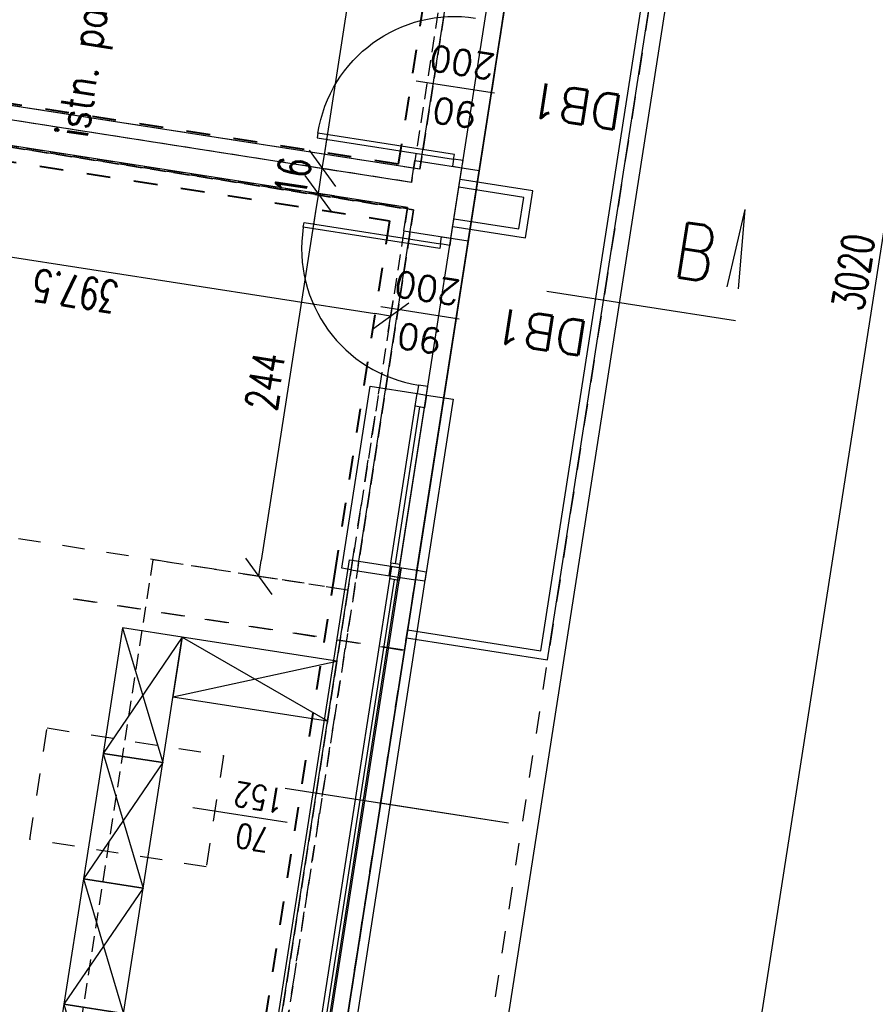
# Model space of a CAD drawing. Extents: x -38969 to 27108, y -24488 to 212598.
# Tile 214 of 256: x -6294 to -5755, y 39047 to 39667. Entities that reach past the tile are written whole.
import ezdxf
from ezdxf import colors
from ezdxf.entities.mleader import LeaderData, LeaderLine
from ezdxf.enums import TextEntityAlignment as Align
from ezdxf.math import Vec2, Vec3

# ---------------------------------------------------------------- set-up
doc = ezdxf.new("R2010")
doc.units = 0
doc.header["$LTSCALE"] = 100
doc.header["$MEASUREMENT"] = 0
for name, pattern in [('0.5_0.5', [1, 0.5, -0.5]), ('0.7_0.7', [1.4, 0.7, -0.7]), ('DASHDOT2', [0.5, 0.25, -0.125, 0, -0.125]), ('DASHED22', [0.15, 0.1, -0.05])]:
    doc.linetypes.add(name, pattern=pattern)
doc.layers.get('0').update_dxf_attribs({"linetype": 'CONTINUOUS'})
doc.layers.get('DEFPOINTS').update_dxf_attribs({"linetype": 'CONTINUOUS'})
for name, color, linetype in [('F_0-MUR istn', 200, 'CONTINUOUS'), ('F_0-MUW', 1, 'CONTINUOUS'), ('F_0-POMOCNICZA', 2, 'CONTINUOUS'), ('F_0-POW', 123, 'DASHED22'), ('F_0-STOLARKA', 6, 'CONTINUOUS'), ('F_0-STOLARKA TXT', 6, 'CONTINUOUS'), ('F_0-TXT', 123, 'CONTINUOUS'), ('F_0-znak przekroju', 3, 'CONTINUOUS'), ('F_1-DIM100', 6, 'CONTINUOUS'), ('F_1-MEBLE', 5, 'CONTINUOUS'), ('F_1-mur', 3, 'CONTINUOUS'), ('F_1-MUR istn', 200, 'CONTINUOUS'), ('F_1-MUW', 1, 'CONTINUOUS'), ('F_1-POMOCNICZA', 2, 'CONTINUOUS'), ('F_1-POW', 2, 'DASHED22'), ('F_1-POW pos', 2, 'DASHED22'), ('F_1-STOLARKA', 6, 'CONTINUOUS'), ('F_1-STOLARKA TXT', 6, 'CONTINUOUS'), ('F_1-sufity TXT', 123, 'CONTINUOUS'), ('F_1-TXT', 123, 'CONTINUOUS'), ('F_1-WYKONCZENIE ŚCIANY', 140, 'CONTINUOUS'), ('F_1-znak przekroju', 3, 'CONTINUOUS'), ('t_1-TXT', 123, 'CONTINUOUS')]:
    doc.layers.add(name, color=color, linetype=linetype)
doc.styles.add('Arial', font='arial.ttf')
doc.styles.add('ROMANS', font='ROMANS.shx', dxfattribs={"width": 0.8})
doc.styles.get("Standard").update_dxf_attribs({"font": 'romans.shx', "width": 0.7})
doc.styles.add('TXT', font='romans.shx')
doc.dimstyles.new('DIM100', dxfattribs={"dimscale": 10, "dimtxt": 2, "dimasz": 1, "dimexe": 0, "dimexo": 0, "dimgap": 0.5, "dimtad": 1, "dimdec": 4, "dimrnd": 0.5, "dimdsep": 46, "dimtxsty": 'Standard', "dimblk1": 'TICK1', "dimblk2": 'TICK1', "dimsah": 1, "dimcen": 0, "dimse1": 1, "dimse2": 1, "dimclrd": 6, "dimclre": 6, "dimclrt": 123, "dimadec": 0, "dimazin": 0, "dimtfac": 1, "dimtdec": 4, "dimtmove": 2, "dimatfit": 3, "dimldrblk": 'TICK1', "dimfxl": 1, "dimtolj": 1, "dimarcsym": 0})

# ---------------------------------------------------------------- blocks, each defined once
blk = doc.blocks.new('TICK1')
at = {"color": 0}
for p, q in [((-1, -1), (1, 1)), ((0, -1), (0, 1)), ((0, 0), (-1, 0))]:
    blk.add_line(p, q, dxfattribs=at)
blk = doc.blocks.new('*D1587')
at = {"layer": 'DEFPOINTS', "color": 0}
for p in [(-6824.08, 39417.83), (-6087.19, 39308.08), (-6907.87, 38880)]:
    blk.add_point(p, dxfattribs=at)
at = {"layer": 'F_1-DIM100', "color": 6, "lineweight": -2, "transparency": 16777216}
blk.add_line((-6181.63, 38766.86), (-6897.99, 38878.46), dxfattribs=at)
at = {"layer": 'F_1-DIM100', "color": 6, "lineweight": -2, "transparency": 16777216, "xscale": 10, "yscale": 10, "zscale": 10}
for p, rotation in [((-6907.87, 38880), 171.1447089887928), ((-6171.75, 38765.32), 351.1447089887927)]:
    blk.add_blockref('TICK1', p, dxfattribs=dict(at, rotation=rotation))
at = {"layer": 'F_1-DIM100', "color": 123, "transparency": 16777216, "insert": (-6542.12, 38807.84), "char_height": 20, "attachment_point": 5, "rotation": 171.14471}
blk.add_mtext('\\A1;745', dxfattribs=at)
blk = doc.blocks.new('DR_SYMB')
blk.add_attdef('SZER', text='', height=9).set_placement((0, 4), align=Align.CENTER)
blk.add_attdef('SYMB1', text='', height=11).set_placement((-29, 0), align=Align.MIDDLE_RIGHT)
blk.add_attdef('SYMB2', text='', height=11).set_placement((29, 0), align=Align.MIDDLE_LEFT)
blk.add_attdef('WYS', text='', height=9).set_placement((0, -4), align=Align.TOP_CENTER)
blk = doc.blocks.new('DR_1190L1')
at = {"color": 7}
blk.add_line((-15, 45), (35, 45), dxfattribs=at)
blk.add_lwpolyline([(4, 0), (4, 3), (91, 3), (91, 0), (4, 0)])
blk.add_arc((4, 3), 87, 0, 90, dxfattribs=at)
blk = doc.blocks.new('*D1669')
at = {"layer": 'DEFPOINTS', "color": 0}
for p in [(-6444.07, 39599.49), (-6049.63, 39549.17), (-6060.29, 39480.74)]:
    blk.add_point(p, dxfattribs=at)
at = {"layer": 'F_1-DIM100', "color": 6, "lineweight": -2, "transparency": 16777216}
blk.add_line((-6443.16, 39540.39), (-6070.17, 39482.28), dxfattribs=at)
at = {"layer": 'F_1-DIM100', "color": 6, "lineweight": -2, "transparency": 16777216, "xscale": 10, "yscale": 10, "zscale": 10}
for p, rotation in [((-6453.04, 39541.93), 171.1447089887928), ((-6060.29, 39480.74), 351.1447089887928)]:
    blk.add_blockref('TICK1', p, dxfattribs=dict(at, rotation=rotation))
at = {"layer": 'F_1-DIM100', "color": 123, "transparency": 16777216, "insert": (-6258.97, 39496.51), "char_height": 20, "attachment_point": 5, "rotation": 171.14471}
blk.add_mtext('\\A1;397.5', dxfattribs=at)
blk = doc.blocks.new('*D1670')
at = {"layer": 'DEFPOINTS', "color": 0}
for p in [(-6049.63, 39549.17), (-6143.4, 39316.84), (-6087.19, 39308.08)]:
    blk.add_point(p, dxfattribs=at)
at = {"layer": 'F_1-DIM100', "color": 6, "lineweight": -2, "transparency": 16777216}
blk.add_line((-6107.38, 39548.05), (-6141.86, 39326.72), dxfattribs=at)
at = {"layer": 'F_1-DIM100', "color": 6, "lineweight": -2, "transparency": 16777216, "xscale": 10, "yscale": 10, "zscale": 10}
for p, rotation in [((-6105.84, 39557.93), 81.1447089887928), ((-6143.4, 39316.84), 261.1447089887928)]:
    blk.add_blockref('TICK1', p, dxfattribs=dict(at, rotation=rotation))
at = {"layer": 'F_1-DIM100', "color": 123, "transparency": 16777216, "insert": (-6139.44, 39439.69), "char_height": 20, "attachment_point": 5, "rotation": 81.14471}
blk.add_mtext('\\A1;244', dxfattribs=at)
blk = doc.blocks.new('*D1671')
at = {"layer": 'DEFPOINTS', "color": 0}
for p in [(-6103.38, 39573.74), (-6047.17, 39564.98), (-6049.63, 39549.17)]:
    blk.add_point(p, dxfattribs=at)
at = {"layer": 'F_1-DIM100', "color": 6, "lineweight": -2, "transparency": 16777216}
for p, q in [((-6101.84, 39583.62), (-6100.3, 39593.5)), ((-6105.84, 39557.93), (-6103.38, 39573.74)), ((-6107.38, 39548.05), (-6108.92, 39538.17))]:
    blk.add_line(p, q, dxfattribs=at)
at = {"layer": 'F_1-DIM100', "color": 6, "lineweight": -2, "transparency": 16777216, "xscale": 10, "yscale": 10, "zscale": 10}
for p, rotation in [((-6103.38, 39573.74), 261.1447089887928), ((-6105.84, 39557.93), 81.1447089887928)]:
    blk.add_blockref('TICK1', p, dxfattribs=dict(at, rotation=rotation))
at = {"layer": 'F_1-DIM100', "color": 123, "transparency": 16777216, "insert": (-6121.9, 39568.53), "char_height": 20, "attachment_point": 5, "rotation": 81.14471}
blk.add_mtext('\\A1;16', dxfattribs=at)
blk = doc.blocks.new('*D1672')
at = {"layer": 'DEFPOINTS', "color": 0}
for p in [(-6065.97, 39813.84), (-6009.76, 39805.09), (-6047.17, 39564.98)]:
    blk.add_point(p, dxfattribs=at)
at = {"layer": 'F_1-DIM100', "color": 6, "lineweight": -2, "transparency": 16777216}
blk.add_line((-6101.84, 39583.62), (-6067.51, 39803.96), dxfattribs=at)
at = {"layer": 'F_1-DIM100', "color": 6, "lineweight": -2, "transparency": 16777216, "xscale": 10, "yscale": 10, "zscale": 10}
for p, rotation in [((-6065.97, 39813.84), 81.1447089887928), ((-6103.38, 39573.74), 261.1447089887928)]:
    blk.add_blockref('TICK1', p, dxfattribs=dict(at, rotation=rotation))
at = {"layer": 'F_1-DIM100', "color": 123, "transparency": 16777216, "insert": (-6099.5, 39696.1), "char_height": 20, "attachment_point": 5, "rotation": 81.14471}
blk.add_mtext('\\A1;243', dxfattribs=at)
blk = doc.blocks.new('*D1740')
at = {"layer": 'DEFPOINTS', "color": 0}
for p in [(-5776.21, 41037.83), (-5521.52, 40998.15), (-6241.1, 38053.82)]:
    blk.add_point(p, dxfattribs=at)
at = {"layer": 'F_1-mur', "color": 6, "lineweight": -2, "transparency": 16777216}
blk.add_line((-5984.88, 38024.03), (-5523.06, 40988.27), dxfattribs=at)
at = {"layer": 'F_1-mur', "color": 6, "lineweight": -2, "transparency": 16777216, "xscale": 10, "yscale": 10, "zscale": 10}
for p, rotation in [((-5521.52, 40998.15), 81.14470898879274), ((-5986.42, 38014.15), 261.1447089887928)]:
    blk.add_blockref('TICK1', p, dxfattribs=dict(at, rotation=rotation))
at = {"layer": 'F_1-mur', "color": 123, "transparency": 16777216, "insert": (-5768.79, 39508.46), "char_height": 20, "attachment_point": 5, "rotation": 81.14471}
blk.add_mtext('\\A1;3020', dxfattribs=at)
blk = doc.blocks.new('OWYS_R6')
at = {"color": 6}
for p, q in [((0, 4.131), (0, -4.16)), ((-4.16, 0), (15.698, 0))]:
    blk.add_line(p, q, dxfattribs=at)
blk.add_circle((0, 0), 2.4, dxfattribs=at)
at = {"style": 'TXT'}
blk.add_attdef('%%P0.00', text='', height=2, dxfattribs=at).set_placement((2.8, 0.4), align=Align.BOTTOM_LEFT)

msp = doc.modelspace()

# ---------------------------------------------------------------- linework, layer by layer
at = {"layer": 'F_0-MUR istn'}
for p, q in [((-6043.75425, 39320.5434), (-5973.86576, 39769.13185)), ((-6041.82837, 39573.25923), (-6010.42473, 39774.82761)), ((-6041.82837, 39573.25923), (-6400.50152, 39629.13924)), ((-6045.8308, 39547.56914), (-6404.50394, 39603.44915)), ((-6080.31323, 39326.23916), (-6045.8308, 39547.56914)), ((-6080.31323, 39326.23916), (-6043.75425, 39320.5434))]:
    msp.add_line(p, q, dxfattribs=at)
at = {"layer": 'F_0-MUW', "linetype": 'Continuous'}
for p, q in [((-5662.00558, 41121.24103), (-6157.6905, 37939.6225)), ((-6054.62314, 39322.23673), (-5984.73464, 39770.82519))]:
    msp.add_line(p, q, dxfattribs=at)
at = {"layer": 'F_0-POMOCNICZA', "linetype": '0.7_0.7', "ltscale": 0.2}
msp.add_line((-5673.42578, 41112.89962), (-6146.4816, 38076.52889), dxfattribs=at)
at = {"layer": 'F_0-POMOCNICZA', "linetype": '0.7_0.7', "ltscale": 0.15}
for points in [[(-6126.03323, 39032.77931), (-6080.31323, 39326.23916)], [(-6089.47426, 39027.08356), (-6043.75425, 39320.5434)]]:
    msp.add_lwpolyline(points, dxfattribs=at)
at = {"layer": 'F_0-POW'}
msp.add_lwpolyline([(-8359.54872, 38383.87058), (-8182.67234, 39519.17483), (-7195.58013, 39365.38935), (-7083.66617, 40083.72372), (-8071.74646, 40237.66314), (-7895.63977, 41368.02699), (-5776.20755, 41037.82694), (-6235.40883, 38090.38344), (-6241.10459, 38053.82447)], close=True, dxfattribs=at)
at = {"layer": 'F_0-POW', "color": 1}
for points in [[(-6812.97882, 40216.63858), (-6782.8067, 40410.30231), (-5932.06957, 40277.76048), (-6041.82837, 39573.25923), (-6400.50152, 39629.13924), (-6399.42394, 39636.0558), (-6565.42143, 39661.91762), (-6486.91233, 40165.83857)], [(-7006.63461, 38973.63357), (-6976.1546, 39169.27347), (-6649.10003, 39118.31952), (-6570.74486, 39621.25239), (-6405.73546, 39595.54451), (-6404.50394, 39603.44915), (-6045.8308, 39547.56914), (-6155.89748, 38841.09174)]]:
    msp.add_lwpolyline(points, close=True, dxfattribs=at)
at = {"layer": 'F_0-STOLARKA'}
for p, q in [((-6104.05203, 39037.45123), (-6059.56354, 39323.00643)), ((-6098.12355, 39036.52759), (-6053.63506, 39322.0828)), ((-6101.08779, 39036.98941), (-6057.83081, 39314.63997))]:
    msp.add_line(p, q, dxfattribs=at)
for points in [[(-6126.03323, 39032.77931), (-6131.96171, 39033.70295), (-6086.24171, 39327.1628), (-6080.31323, 39326.23916)], [(-6043.75425, 39320.5434), (-6037.82577, 39319.61976), (-6083.54578, 39026.15992), (-6089.47426, 39027.08356)]]:
    msp.add_lwpolyline(points, dxfattribs=at)
msp.add_lwpolyline([(-6059.56354, 39323.00643), (-6053.63506, 39322.0828), (-6054.86657, 39314.17815), (-6060.79505, 39315.10179)], close=True, dxfattribs=at)
at = {"layer": 'F_0-STOLARKA TXT', "ltscale": 0.6}
for q in [(-6126.65684, 39183.1679), (-6066.61426, 39173.81348)]:
    msp.add_line((-5985.94448, 39161.24541), q, dxfattribs=at)
at = {"layer": 'F_0-znak przekroju', "color": 3, "linetype": 'DASHDOT2', "ltscale": 2}
for q in [(-5852.93735, 39479.39646), (-5852.93735, 39479.39646), (-5843.05655, 39477.85706), (-5843.05655, 39477.85706)]:
    msp.add_line((-5837.22119, 39547.79238), q, dxfattribs=at)
at = {"layer": 'F_0-znak przekroju', "color": 3, "linetype": 'DASHDOT2', "ltscale": 70}
msp.add_lwpolyline([(-5961.86632, 39496.36721), (-5961.86632, 39496.36721), (-5961.86632, 39496.36721), (-5843.05655, 39477.85706)], dxfattribs=at)
at = {"layer": 'F_1-MEBLE', "ltscale": 0.6}
for p, q in [((-6229.16685, 39284.27235), (-6203.93495, 39199.37623)), ((-6191.6198, 39278.42265), (-6241.482, 39205.22593)), ((-6191.6198, 39278.42265), (-6100.02602, 39225.69425)), ((-6197.46949, 39240.8756), (-6094.17632, 39263.2413)), ((-6241.482, 39205.22593), (-6216.2501, 39120.32981)), ((-6203.93495, 39199.37623), (-6253.79715, 39126.1795)), ((-6253.79715, 39126.1795), (-6228.56526, 39041.28338)), ((-6216.2501, 39120.32981), (-6266.11231, 39047.13308)), ((-6266.11231, 39047.13308), (-6240.88041, 38962.23696))]:
    msp.add_line(p, q, dxfattribs=at)
for points in [[(-6229.16685, 39284.27235), (-6241.482, 39205.22593), (-6203.93495, 39199.37623), (-6191.6198, 39278.42265)], [(-6197.46949, 39240.8756), (-6100.02602, 39225.69425), (-6094.17632, 39263.2413), (-6191.6198, 39278.42265)], [(-6241.482, 39205.22593), (-6253.79715, 39126.1795), (-6216.2501, 39120.32981), (-6203.93495, 39199.37623)], [(-6253.79715, 39126.1795), (-6266.11231, 39047.13308), (-6228.56526, 39041.28338), (-6216.2501, 39120.32981)], [(-6266.11231, 39047.13308), (-6278.42746, 38968.08666), (-6240.88041, 38962.23696), (-6228.56526, 39041.28338)]]:
    msp.add_lwpolyline(points, close=True, dxfattribs=at)
at = {"layer": 'F_1-mur'}
for points in [[(-6021.14132, 39537.1442), (-5975.27329, 39529.99812), (-5970.65511, 39559.64053), (-6016.52313, 39566.78661)], [(-6020.37162, 39542.0846), (-5979.444, 39535.70822), (-5976.36521, 39555.46983), (-6017.29283, 39561.8462)]]:
    msp.add_lwpolyline(points, dxfattribs=at)
at = {"layer": 'F_1-MUR istn'}
for p, q in [((-6047.16615, 39564.98227), (-6346.55447, 39611.62591)), ((-6049.62918, 39549.17298), (-6349.01751, 39595.81662)), ((-6047.16615, 39564.98227), (-6045.011, 39578.81539)), ((-6045.011, 39578.81539), (-6004.4997, 39572.50387)), ((-6011.42698, 39528.04026), (-6004.4997, 39572.50387)), ((-6051.93827, 39534.35178), (-6049.62918, 39549.17298)), ((-6051.93827, 39534.35178), (-6011.42698, 39528.04026)), ((-6275.30436, 38100.64728), (-6085.18918, 39320.92644)), ((-6085.18918, 39320.92644), (-6044.67789, 39314.61492)), ((-6085.18918, 39320.92644), (-6044.67789, 39314.61492)), ((-6241.10459, 38053.82447), (-6044.67789, 39314.61492))]:
    msp.add_line(p, q, dxfattribs=at)
at = {"layer": 'F_1-MUW', "linetype": 'Continuous'}
for p, q in [((-6022.29586, 39529.7336), (-6015.36859, 39574.19721)), ((-6250.28013, 38066.38669), (-6055.54677, 39316.30825))]:
    msp.add_line(p, q, dxfattribs=at)
at = {"layer": 'F_1-MUW'}
for points in [[(-6050.37365, 39278.05595), (-5961.44642, 39264.2014), (-5876.62581, 39808.63364), (-5965.55303, 39822.48819)], [(-6049.60395, 39282.99635), (-5965.61713, 39269.9115), (-5882.3359, 39804.46294), (-5966.32273, 39817.54779)]]:
    msp.add_lwpolyline(points, dxfattribs=at)
at = {"layer": 'F_1-POMOCNICZA', "linetype": '0.7_0.7', "ltscale": 0.2}
for p, q in [((-5673.42578, 41112.89962), (-6146.4816, 38076.52889)), ((-6087.1904, 39308.08139), (-6348.04359, 39348.7214)), ((-6260.272, 39302.66086), (-6051.60516, 39270.15131))]:
    msp.add_line(p, q, dxfattribs=at)
for points in [[(-7970.71245, 41470.80876), (-5673.42578, 41112.89962), (-6146.4816, 38076.52889), (-6166.03191, 37951.0427), (-8462.3305, 38308.7979), (-8257.74501, 39621.9566), (-7270.65281, 39468.17113), (-7186.44795, 40008.65104), (-7663.69072, 40083.00378)], [(-6172.98835, 39862.90239), (-5964.32152, 39830.39283), (-6051.60516, 39270.15131), (-6260.272, 39302.66086)], [(-5990.0294, 39665.38342), (-5971.24879, 39785.92922)], [(-6085.18918, 39320.92644), (-6067.33221, 39435.54375)], [(-6044.67789, 39314.61492), (-6026.82092, 39429.23223)]]:
    msp.add_lwpolyline(points, dxfattribs=at)
at = {"layer": 'F_1-POMOCNICZA'}
msp.add_lwpolyline([(-7972.45554, 40874.97492), (-7895.63977, 41368.02699), (-5776.20755, 41037.82694), (-6235.40883, 38090.38344), (-6241.10459, 38053.82447), (-8359.54872, 38383.87058), (-8182.67234, 39519.17483), (-7195.58013, 39365.38935), (-7083.66617, 40083.72372), (-8071.74646, 40237.66314), (-7995.23857, 40728.73904)], dxfattribs=at)
at = {"layer": 'F_1-POMOCNICZA', "linetype": '0.7_0.7', "ltscale": 0.2}
msp.add_lwpolyline([(-6287.61475, 39151.06299), (-6276.68505, 39221.21669), (-6165.61533, 39203.91242), (-6176.54503, 39133.75872)], close=True, dxfattribs=at)
at = {"layer": 'F_1-POW'}
msp.add_lwpolyline([(-8359.54872, 38383.87058), (-8182.67234, 39519.17483), (-7195.58013, 39365.38935), (-7083.66617, 40083.72372), (-8071.74646, 40237.66314), (-7895.63977, 41368.02699), (-5776.20755, 41037.82694), (-6235.40883, 38090.38344), (-6241.10459, 38053.82447)], close=True, dxfattribs=at)
at = {"layer": 'F_1-POW', "color": 1}
for points in [[(-6578.21001, 40995.38965), (-6399.54524, 40967.55431), (-6423.71856, 40811.81036), (-6388.14767, 40806.26854), (-6363.88547, 40961.99864), (-5965.08761, 40899.86734), (-6132.66741, 39824.23449), (-6009.75887, 39805.08578), (-6047.16615, 39564.98227), (-6346.55447, 39611.62591), (-6344.39932, 39625.45903), (-6437.7559, 39640.00366), (-6385.10862, 39977.92712), (-6728.6613, 40031.45141)], [(-6210.09893, 39327.23011), (-6379.06418, 38242.70453), (-6775.88588, 38304.52795), (-6755.93398, 38432.5918), (-6795.45719, 38438.74938), (-6807.87977, 38359.01347), (-6984.74614, 38386.56863), (-6840.08961, 39315.0655), (-6496.7147, 39261.56891), (-6444.06742, 39599.49237), (-6350.71084, 39584.94774), (-6349.01751, 39595.81662), (-6049.62918, 39549.17298), (-6087.1904, 39308.08139)]]:
    msp.add_lwpolyline(points, close=True, dxfattribs=at)
at = {"layer": 'F_1-POW pos'}
for points in [[(-6559.21523, 41117.3101), (-6380.55046, 41089.47476), (-6423.71856, 40811.81036), (-6388.14767, 40806.26854), (-6344.90343, 41083.83731), (-5823.17156, 41002.72087), (-6009.73339, 39805.24935), (-6009.75887, 39805.08578), (-6047.16615, 39564.98227), (-6346.55447, 39611.62591), (-6344.39932, 39625.45903), (-6437.7559, 39640.00366), (-6385.10862, 39977.92712), (-6728.6613, 40031.45141)], [(-6087.1904, 39308.08139), (-6275.30436, 38100.64728), (-6795.03459, 38181.61941), (-6755.93398, 38432.5918), (-6795.45719, 38438.74938), (-6827.32265, 38234.21676), (-7004.18902, 38261.77192), (-6840.08961, 39315.0655), (-6496.7147, 39261.56891), (-6444.06742, 39599.49237), (-6350.71084, 39584.94774), (-6349.01751, 39595.81662), (-6049.62918, 39549.17298), (-6087.1904, 39308.08139)]]:
    msp.add_lwpolyline(points, close=True, dxfattribs=at)
at = {"layer": 'F_1-STOLARKA'}
for p, q in [((-6060.24374, 39325.13653), (-6043.61828, 39431.8492)), ((-6054.31526, 39324.2129), (-6037.6898, 39430.92557)), ((-6057.2795, 39324.67471), (-6041.88556, 39423.48274))]:
    msp.add_line(p, q, dxfattribs=at)
for points in [[(-6015.36859, 39574.19721), (-6014.67586, 39578.64357), (-6020.60434, 39579.56721), (-6021.29707, 39575.12084)], [(-6022.29586, 39529.7336), (-6022.98859, 39525.28723), (-6028.91707, 39526.21087), (-6028.22434, 39530.65723)], [(-6037.6898, 39430.92557), (-6036.84314, 39436.36001), (-6042.77162, 39437.28364), (-6043.61828, 39431.8492)], [(-6043.61828, 39431.8492), (-6037.6898, 39430.92557), (-6038.92132, 39423.02092), (-6044.8498, 39423.94456)], [(-6061.47526, 39317.23189), (-6055.54677, 39316.30825), (-6054.31526, 39324.2129), (-6060.24374, 39325.13653)]]:
    msp.add_lwpolyline(points, close=True, dxfattribs=at)
for points in [[(-6085.18918, 39320.92644), (-6091.11766, 39321.85007), (-6073.26069, 39436.46739), (-6043.61828, 39431.8492)], [(-6037.6898, 39430.92557), (-6020.89244, 39428.3086), (-6038.74941, 39313.69128), (-6044.67789, 39314.61492)]]:
    msp.add_lwpolyline(points, dxfattribs=at)
at = {"layer": 'F_1-STOLARKA TXT', "ltscale": 0.6}
msp.add_line((-6125.56287, 39161.74413), (-6184.93887, 39170.9947), dxfattribs=at)
at = {"layer": 'F_1-WYKONCZENIE ŚCIANY', "color": 200, "linetype": '0.5_0.5', "lineweight": 40, "ltscale": 0.3, "true_color": 0xba03fc}
for points in [[(-6551.06638, 41104.67193), (-6392.15484, 41079.91408), (-6435.13312, 40803.46807), (-6379.80626, 40794.84834), (-6337.11011, 41068.89915), (-5835.16532, 40990.69792), (-6021.17907, 39796.74437), (-6021.17907, 39796.74437), (-6055.50756, 39576.40246), (-6335.13428, 39619.96732), (-6332.97913, 39633.80044), (-6426.3357, 39648.34507), (-6373.68842, 39986.26853), (-6717.23836, 40039.79239)], [(-6095.5318, 39319.50159), (-6283.42888, 38113.45961), (-6783.39751, 38191.35296), (-6744.51378, 38440.93321), (-6803.7986, 38450.16958), (-6835.41753, 38247.21933), (-6992.5223, 38271.69569), (-6831.7482, 39303.64531), (-6488.37329, 39250.14871), (-6435.72601, 39588.07217), (-6342.36943, 39573.52754), (-6340.6761, 39584.39643), (-6061.04938, 39540.83157), (-6095.5318, 39319.50159)]]:
    msp.add_lwpolyline(points, close=True, dxfattribs=at)
at = {"layer": 'F_1-znak przekroju', "color": 3, "linetype": 'DASHDOT2', "ltscale": 2}
for q in [(-5852.93735, 39479.39646), (-5852.93735, 39479.39646), (-5843.05655, 39477.85706), (-5843.05655, 39477.85706)]:
    msp.add_line((-5837.22119, 39547.79238), q, dxfattribs=at)
at = {"layer": 'F_1-znak przekroju', "color": 3, "linetype": 'DASHDOT2', "ltscale": 70}
msp.add_lwpolyline([(-5961.86632, 39496.36721), (-5961.86632, 39496.36721), (-5961.86632, 39496.36721), (-5843.05655, 39477.85706)], dxfattribs=at)

# ---------------------------------------------------------------- block references
at = {"layer": 'F_0-TXT', "xscale": 10.12499999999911, "yscale": 10.12499999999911, "zscale": 10.12499999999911, "rotation": 81.1976891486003}
msp.add_blockref('OWYS_R6', (-6340.50869, 39709.6389), dxfattribs=at).add_auto_attribs({'%%P0.00': '%%p0.00=278,12m n.p.m.'})
at = {"layer": 'F_1-STOLARKA', "xscale": -1, "rotation": 351.1447089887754}
msp.add_blockref('DR_1190L1', (-6016.65202, 39578.95145), dxfattribs=at)
at = {"layer": 'F_1-STOLARKA', "rotation": 171.1447089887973}
msp.add_blockref('DR_1190L1', (-6024.96475, 39525.59511), dxfattribs=at)
at = {"layer": 'F_1-TXT'}
ref = msp.add_blockref('DR_SYMB', (-6017.62939, 39624.64658), dxfattribs=dict(at, xscale=-1.999999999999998, yscale=1.999999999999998, zscale=1.999999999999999, rotation=171.144708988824))
ref.add_attrib('SZER', '90', dxfattribs={"layer": '0', "height": 16, "rotation": 171.14470899}).set_placement((-6018.8609, 39616.74193), align=Align.CENTER)
ref.add_attrib('WYS', '200', dxfattribs={"layer": '0', "height": 16, "rotation": 171.14470899}).set_placement((-6016.39787, 39632.55122), align=Align.TOP_CENTER)
ref.add_attrib('SYMB2', 'DB1', dxfattribs={"layer": '0', "height": 22, "rotation": 171.14470899}).set_placement((-5914.63371, 39608.60021), align=Align.MIDDLE_LEFT)
ref = msp.add_blockref('DR_SYMB', (-6039.79666, 39482.36301), dxfattribs=dict(at, xscale=-1.999999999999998, yscale=1.999999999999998, zscale=1.999999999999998, rotation=171.1447089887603))
ref.add_attrib('SZER', '90', dxfattribs={"layer": '0', "height": 16, "rotation": 171.14470899}).set_placement((-6041.02818, 39474.45837), align=Align.CENTER)
ref.add_attrib('WYS', '200', dxfattribs={"layer": '0', "height": 16, "rotation": 171.14470899}).set_placement((-6038.56515, 39490.26766), align=Align.TOP_CENTER)
ref.add_attrib('SYMB2', 'DB1', dxfattribs={"layer": '0', "height": 22, "rotation": 171.14470899}).set_placement((-5936.80098, 39466.31665), align=Align.MIDDLE_LEFT)

# ---------------------------------------------------------------- texts
at = {"layer": 'F_0-znak przekroju', "style": 'ROMANS', "width": 0.8}
msp.add_text('B', height=35, rotation=351.14470899, dxfattribs=at).set_placement((-5883.40548, 39505.73172))
at = {"layer": 'F_1-sufity TXT', "color": 4, "insert": (-6239.9715, 39708.29782), "char_height": 20, "width": 242.1062337, "attachment_point": 5, "rotation": 81.14470899, "style": 'ROMANS'}
msp.add_mtext('{\\C256; istn. panele podłogowe}', dxfattribs=at)
at = {"layer": 'F_1-TXT', "insert": (-6145.36092, 39164.8286), "char_height": 15.36, "width": 57.9988426, "attachment_point": 5, "rotation": 171.14470899, "style": 'ROMANS'}
msp.add_mtext('70\\P152', dxfattribs=at)
at = {"layer": 'F_1-znak przekroju', "style": 'ROMANS', "width": 0.8}
msp.add_text('B', height=35, rotation=351.14470899, dxfattribs=at).set_placement((-5883.40548, 39505.73172))

# ---------------------------------------------------------------- dimensions: what is measured, and where the dimension line sits
at = {"layer": 'F_1-DIM100'}
for base, p1, p2, angle, picture, middle in [((-6065.97278, 39813.84371), (-6047.16615, 39564.98227), (-6009.75887, 39805.08578), 81.14470899, '*D1672', (-6099.49763, 39696.10104)), ((-6060.29115, 39480.73774), (-6444.06742, 39599.49237), (-6049.62918, 39549.17298), 171.14470899, '*D1669', (-6258.97269, 39496.51067)), ((-6103.38006, 39573.7402), (-6049.62918, 39549.17298), (-6047.16615, 39564.98227), 81.14470899, '*D1671', (-6121.90298, 39568.52949)), ((-6143.40431, 39316.83932), (-6049.62918, 39549.17298), (-6087.1904, 39308.08139), 81.14470899, '*D1670', (-6139.4449, 39439.69421)), ((-6907.87069, 38880.00372), (-6087.1904, 39308.08139), (-6824.07991, 39417.82585), 171.14470899, '*D1587', (-6542.11988, 38807.84009))]:
    dim = msp.add_linear_dim(base=base, p1=p1, p2=p2, angle=angle, dimstyle='DIM100', dxfattribs=at)
    dim.commit()
    dim.dimension.update_dxf_attribs({"geometry": picture, "text_midpoint": middle})
at = {"layer": 'F_1-mur'}
dim = msp.add_linear_dim(base=(-5521.52368, 40998.1481), p1=(-6241.10459, 38053.82447), p2=(-5776.20755, 41037.82694), angle=81.14470899, dimstyle='DIM100', dxfattribs=at)
dim.commit()
dim.dimension.update_dxf_attribs({"geometry": '*D1740', "text_midpoint": (-5768.7934, 39508.45595)})

# ---------------------------------------------------------------- leaders
at = {"layer": 'F_1-TXT'}
ml = msp.add_multileader_mtext('Standard', dxfattribs=at)
ml.set_content('leżaki', color=256, style='ROMANS')
ml.set_leader_properties()
ml.build(insert=Vec2(0, 0))
ml.multileader.update_dxf_attribs({"arrow_head_size": 6})
ctx = ml.context
ctx.base_point, ctx.char_height, ctx.arrow_head_size, ctx.landing_gap_size, ctx.plane_origin, ctx.plane_x_axis, ctx.plane_y_axis = Vec3(-6552.46478, 40900.4757), 20, 6, 3, Vec3(-6405.66458, 41058.91488), Vec3(0.153939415, 0.988080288), Vec3(-0.988080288, 0.153939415)
ctx.text_align_type = 2
notes = []
notes.append((ctx, [(0, (0, 0, 0), (0, 0), (1, 0), 1, [])]))
ctx.mtext.insert, ctx.mtext.text_direction, ctx.mtext.rotation, ctx.mtext.alignment, ctx.mtext.flow_direction = Vec3(-6552.30166, 40940.49908), Vec3(0.153939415, 0.988080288), 1.416242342, 3, 5
ml = msp.add_multileader_mtext('Standard', dxfattribs=at)
ml.set_content('pościel', color=256, style='ROMANS')
ml.set_leader_properties()
ml.build(insert=Vec2(0, 0))
ml.multileader.update_dxf_attribs({"arrow_head_size": 6})
ctx = ml.context
ctx.base_point, ctx.char_height, ctx.arrow_head_size, ctx.landing_gap_size, ctx.plane_origin, ctx.plane_x_axis, ctx.plane_y_axis = Vec3(-6447.06061, 40837.73013), 20, 6, 3, Vec3(-6358.92274, 41041.19727), Vec3(0.153939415, 0.988080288), Vec3(-0.988080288, 0.153939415)
ctx.text_align_type = 2
notes.append((ctx, [(0, (0, 0, 0), (0, 0), (1, 0), 1, [])]))
ctx.mtext.insert, ctx.mtext.text_direction, ctx.mtext.rotation, ctx.mtext.alignment, ctx.mtext.flow_direction = Vec3(-6448.16176, 40917.27638), Vec3(0.153939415, 0.988080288), 1.416242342, 3, 5
ml = msp.add_multileader_mtext('Standard', dxfattribs=at)
ml.set_content('stanowisko \\Pdo przewijania', color=256, style='ROMANS')
ml.set_leader_properties()
ml.build(insert=Vec2(0, 0))
ml.multileader.update_dxf_attribs({"arrow_head_size": 6})
ctx = ml.context
ctx.base_point, ctx.char_height, ctx.arrow_head_size, ctx.landing_gap_size, ctx.plane_origin, ctx.plane_x_axis, ctx.plane_y_axis = Vec3(-6655.57592, 40214.04932), 20, 6, 3, Vec3(-6650.86512, 40107.14287), Vec3(0.153939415, 0.988080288), Vec3(-0.988080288, 0.153939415)
notes.append((ctx, [(0, (0, 0, 0), (0, 0), (1, 0), 1, [])]))
ctx.mtext.insert, ctx.mtext.text_direction, ctx.mtext.rotation, ctx.mtext.flow_direction = Vec3(-6663.01875, 40218.24508), Vec3(0.153939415, 0.988080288), 1.416242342, 5
ml = msp.add_multileader_mtext('Standard', dxfattribs=at)
ml.set_content('osłona grzejnika', color=256, style='ROMANS')
ml.set_leader_properties()
ml.build(insert=Vec2(0, 0))
ml.multileader.update_dxf_attribs({"arrow_head_size": 6})
ctx = ml.context
ctx.base_point, ctx.char_height, ctx.arrow_head_size, ctx.landing_gap_size, ctx.plane_origin, ctx.plane_x_axis, ctx.plane_y_axis = Vec3(-7079.71774, 39611.92072), 20, 6, 3, Vec3(-7096.3814, 39742.18144), Vec3(0.153939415, 0.988080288), Vec3(-0.988080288, 0.153939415)
ctx.text_align_type = 2
notes.append((ctx, [(0, (0, 0, 0), (0, 0), (1, 0), 1, [])]))
ctx.mtext.insert, ctx.mtext.text_direction, ctx.mtext.rotation, ctx.mtext.alignment, ctx.mtext.flow_direction = Vec3(-7062.17024, 39811.16584), Vec3(0.153939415, 0.988080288), 1.416242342, 3, 5
ml = msp.add_multileader_mtext('Standard', dxfattribs=at)
ml.set_content('skł. porządkowy', color=256, style='ROMANS')
ml.set_leader_properties()
ml.build(insert=Vec2(0, 0))
ml.multileader.update_dxf_attribs({"arrow_head_size": 6})
ctx = ml.context
ctx.base_point, ctx.char_height, ctx.arrow_head_size, ctx.landing_gap_size, ctx.plane_origin, ctx.plane_x_axis, ctx.plane_y_axis = Vec3(-8102.11473, 39084.89628), 20, 6, 3, Vec3(-7776.5826, 39225.78801), Vec3(0.153939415, 0.988080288), Vec3(-0.988080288, 0.153939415)
notes.append((ctx, [(0, (0, 0, 0), (0, 0), (1, 0), 1, [])]))
ctx.mtext.insert, ctx.mtext.text_direction, ctx.mtext.rotation, ctx.mtext.flow_direction = Vec3(-8114.82732, 39089.91305), Vec3(0.153939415, 0.988080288), 1.416242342, 5
ml = msp.add_multileader_mtext('Standard', dxfattribs=at)
ml.set_content('stanowisko \\Pdo przewijania', color=256, style='ROMANS')
ml.set_leader_properties()
ml.build(insert=Vec2(0, 0))
ml.multileader.update_dxf_attribs({"arrow_head_size": 6})
ctx = ml.context
ctx.base_point, ctx.char_height, ctx.arrow_head_size, ctx.landing_gap_size, ctx.plane_origin, ctx.plane_x_axis, ctx.plane_y_axis = Vec3(-6830.64588, 39087.03105), 20, 6, 3, Vec3(-6807.60038, 39099.94046), Vec3(0.153939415, 0.988080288), Vec3(-0.988080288, 0.153939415)
notes.append((ctx, [(0, (0, 0, 0), (0, 0), (1, 0), 1, [])]))
ctx.mtext.insert, ctx.mtext.text_direction, ctx.mtext.rotation, ctx.mtext.flow_direction = Vec3(-6843.35847, 39092.04782), Vec3(0.153939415, 0.988080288), 1.416242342, 5
at = {"layer": 't_1-TXT', "ltscale": 0.6}
ml = msp.add_multileader_mtext('Standard', dxfattribs=at)
ml.set_content('ppp=297,30', color=256)
ml.set_leader_properties()
ml.build(insert=Vec2(0, 0))
ml.multileader.update_dxf_attribs({"dogleg_length": 0.36, "arrow_head_size": 0.09})
ctx = ml.context
ctx.base_point, ctx.char_height, ctx.arrow_head_size, ctx.landing_gap_size, ctx.plane_origin, ctx.plane_x_axis, ctx.plane_y_axis = Vec3(-32072.77193, 59913.30266), 100, 0.09, 0.045, Vec3(-30900.37988, 64272.54371), Vec3(0.081927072, 0.996638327), Vec3(-0.996638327, 0.081927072)
notes.append((ctx, [(0, (0, 0, 0), (0, 0), (1, 0), 1, [])]))
ctx.mtext.insert, ctx.mtext.text_direction, ctx.mtext.rotation, ctx.mtext.flow_direction = Vec3(-32139.2108, 59918.80931), Vec3(0.081927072, 0.996638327), 1.488777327, 5
ml = msp.add_multileader_mtext('Standard', dxfattribs=at)
ml.set_content('1kond.', color=256)
ml.set_leader_properties()
ml.build(insert=Vec2(0, 0))
ml.multileader.update_dxf_attribs({"dogleg_length": 0.36, "arrow_head_size": 0.09})
ctx = ml.context
ctx.base_point, ctx.char_height, ctx.arrow_head_size, ctx.landing_gap_size, ctx.plane_origin, ctx.plane_x_axis, ctx.plane_y_axis = Vec3(-32578.38797, 60152.18437), 100, 0.09, 0.045, Vec3(-31833.25262, 57759.6945), Vec3(0.085898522, 0.996303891), Vec3(-0.996303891, 0.085898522)
ctx.text_align_type = 2
notes.append((ctx, [(0, (0, 0, 0), (0, 0), (1, 0), 1, [])]))
ctx.mtext.insert, ctx.mtext.text_direction, ctx.mtext.rotation, ctx.mtext.alignment, ctx.mtext.flow_direction = Vec3(-32597.43945, 60513.29581), Vec3(0.085898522, 0.996303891), 1.484791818, 3, 5
at = {"layer": 't_1-TXT'}
ml = msp.add_multileader_mtext('Standard', dxfattribs=at)
ml.set_content('{\\C10;H}', color=256, style='Arial')
ml.set_leader_properties(color=6)
ml.build(insert=Vec2(0, 0))
ml.multileader.update_dxf_attribs({"dogleg_length": 0.36, "arrow_head_size": 2.025})
ctx = ml.context
ctx.base_point, ctx.char_height, ctx.arrow_head_size, ctx.landing_gap_size, ctx.plane_origin, ctx.plane_x_axis, ctx.plane_y_axis = Vec3(-6300.33962, 41235.75579), 382.5, 2.025, 1.0125, Vec3(1647.39288, 17253.32025), Vec3(0.153939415, 0.988080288), Vec3(-0.988080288, 0.153939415)
notes.append((ctx, [(0, (0, 0, 0), (0, 0), (1, 0), 1, [])]))
ctx.mtext.insert, ctx.mtext.text_direction, ctx.mtext.rotation, ctx.mtext.flow_direction = Vec3(-6489.15411, 41266.19714), Vec3(0.153939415, 0.988080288), 1.416242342, 5
for ctx, leaders in notes:
    for number, flags, end, landing, length, lines in leaders:
        leader = LeaderData()
        leader.index, (leader.has_last_leader_line, leader.has_dogleg_vector, leader.attachment_direction) = number, flags
        leader.last_leader_point, leader.dogleg_vector, leader.dogleg_length = Vec3(end), Vec3(landing), length
        for number, points, colour, breaks in lines:
            line = LeaderLine()
            line.index, line.vertices, line.color, line.breaks = number, Vec3.list(points), colors.encode_raw_color(colour), breaks
            leader.lines.append(line)
        ctx.leaders.append(leader)

doc.saveas('drawing.dxf')
